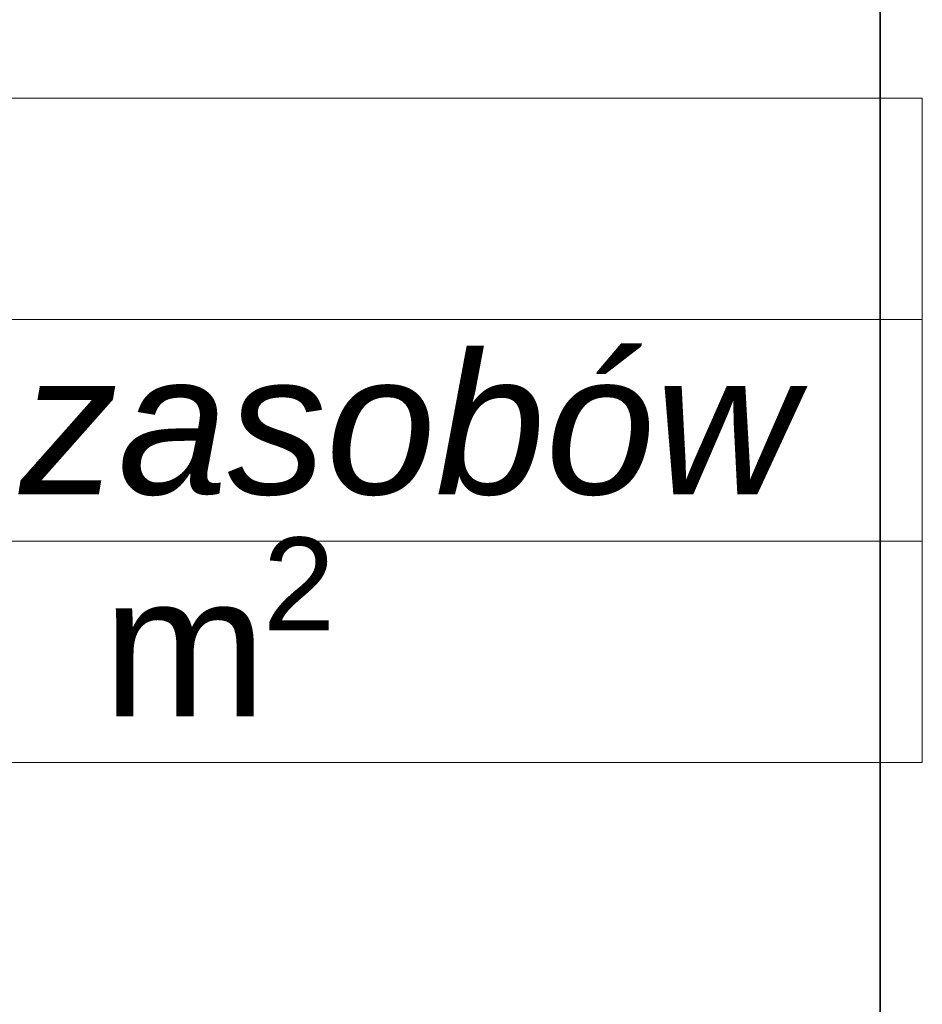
# Model space of a CAD drawing. Header units: millimetres. Extents: x -34676 to 172266, y 39940 to 476087.
# Tile 59 of 256: x 21448 to 22728, y 279970 to 281367. Entities that reach past the tile are written whole.
import ezdxf

# ---------------------------------------------------------------- set-up
doc = ezdxf.new("R2010")
doc.units = ezdxf.units.MM
doc.header["$MEASUREMENT"] = 0
for name, color, linetype in [('#podkład', 252, 'Continuous'), ('- strefy pomieszczeń', 7, 'Continuous'), ('Konstrukcja - Ściany zewnętrzne', 7, 'Continuous')]:
    doc.layers.add(name, color=color, linetype=linetype)
doc.styles.add('MtXpl_Arial', font='arial.ttf', dxfattribs={"height": 0.2})
doc.styles.add('MtXpl_Arial1', font='ariali.ttf', dxfattribs={"height": 0.2})

# ---------------------------------------------------------------- blocks, each defined once
blk = doc.blocks.new('UHYGFFFF')
at = {"layer": '- strefy pomieszczeń', "color": 252, "linetype": 'Continuous', "lineweight": 13, "ltscale": 100}
for p, q in [((20278.2, 387395.7), (22337.4, 387395.7)), ((22337.4, 387395.7), (22337.4, 387081.4)), ((22337.4, 387081.4), (20278.2, 387081.4)), ((20278.2, 387081.4), (22337.4, 387081.4)), ((22337.4, 387081.4), (22337.4, 386767.1)), ((22337.4, 386767.1), (20278.2, 386767.1)), ((20278.2, 386767.1), (22337.4, 386767.1)), ((22337.4, 386767.1), (22337.4, 386452.8)), ((22337.4, 386452.8), (20278.2, 386452.8))]:
    blk.add_line(p, q, dxfattribs=at)
at = {"layer": 'Konstrukcja - Ściany zewnętrzne', "color": 252, "linetype": 'Continuous', "lineweight": 35, "ltscale": 100}
blk.add_line((22277.6, 389247.6), (22277.6, 383232.6), dxfattribs=at)
at = {"layer": '- strefy pomieszczeń', "color": 252, "linetype": 'Continuous', "lineweight": 13}
for s, height, style, p in [('Mag. zasobów', 200, 'MtXpl_Arial1', (20358.4, 386833.5)), ('2', 132, 'MtXpl_Arial', (21402.2, 386640.1)), (' m', 200, 'MtXpl_Arial', (21097.4, 386518.1))]:
    blk.add_text(s, height=height, dxfattribs=dict(at, style=style)).set_placement(p)

msp = doc.modelspace()

# ---------------------------------------------------------------- block references
at = {"layer": '#podkład'}
msp.add_blockref('UHYGFFFF', (390.9, -106139.9), dxfattribs=at)

doc.saveas('drawing.dxf')
